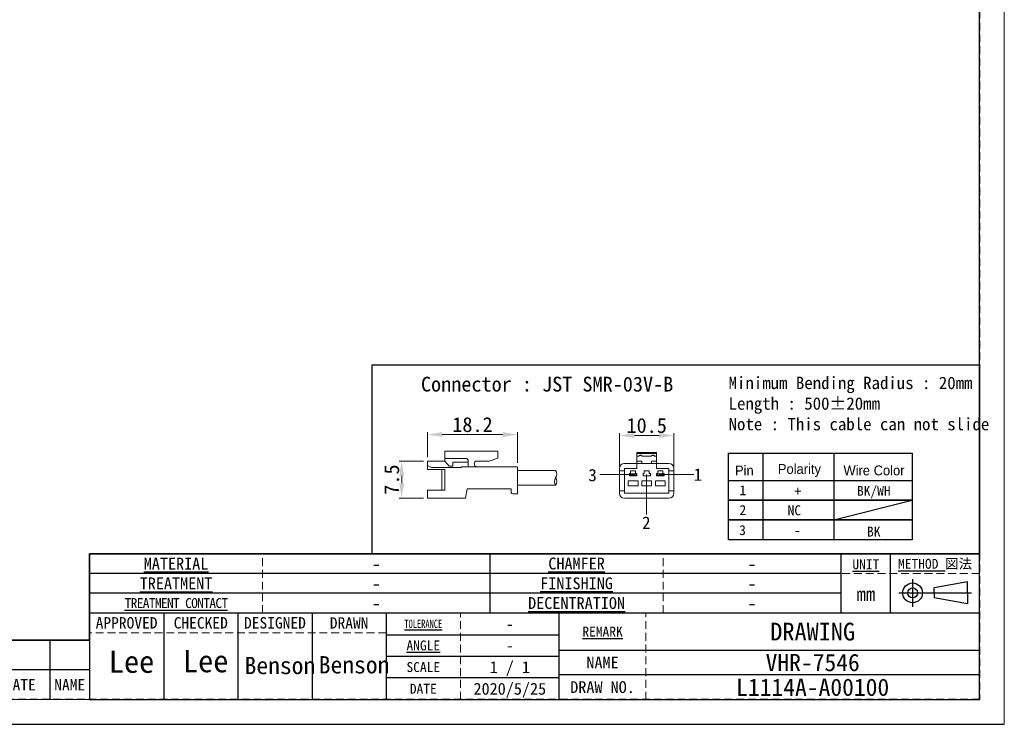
# Model space of a CAD drawing. Header units: millimetres. Extents: x -201 to 202, y 143 to 428.
# Tile 2 of 6: x 2 to 202, y 143 to 285. Entities that reach past the tile are written whole.
import ezdxf
from ezdxf.enums import TextEntityAlignment as Align

# ---------------------------------------------------------------- set-up
doc = ezdxf.new("R2010")
doc.units = ezdxf.units.MM
doc.header["$LTSCALE"] = 0.25
doc.linetypes.add('HIDDEN', pattern=[9.525, 6.35, -3.175])
doc.layers.get('0').update_dxf_attribs({"lineweight": 30})
for name, color, linetype, lineweight in [('CABLE', 7, 'Continuous', 20), ('DIMENSION', 6, 'Continuous', 9), ('TXT1', 5, 'Continuous', 15)]:
    doc.layers.add(name, color=color, linetype=linetype, lineweight=lineweight)
doc.layers.add('EMPTY LINE', color=252, linetype='Continuous', lineweight=0, plot=False)
doc.layers.add('FORM', color=7, linetype='Continuous')
doc.styles.add('(TNK)aSS', font='txt', dxfattribs={"width": 0.75, "oblique": 15, "height": 3.5})
doc.styles.get("Standard").update_dxf_attribs({"font": 'arial.ttf'})
doc.styles.add('takachi1', font='msgothic.ttc', dxfattribs={"height": 2.5})
doc.styles.add('VS Standard', font='msgothic.ttc', dxfattribs={"height": 3})
doc.styles.add('VS Standard(小)', font='msgothic.ttc', dxfattribs={"height": 2.4})
doc.dimstyles.new('TMIZO', dxfattribs={"dimscale": 0, "dimtxt": 3.5, "dimasz": 3, "dimexe": 0.5, "dimexo": 0.8, "dimgap": 0.5, "dimtad": 3, "dimtoh": 1, "dimdec": 1, "dimrnd": 0.005, "dimdsep": 46, "dimtxsty": '(TNK)aSS', "dimcen": 0, "dimclrd": 5, "dimclre": 5, "dimclrt": 5, "dimaunit": 1, "dimadec": 0, "dimazin": 2, "dimtfac": 1, "dimtdec": 1, "dimtmove": 0, "dimatfit": 3, "dimfxl": 1, "dimtzin": 0, "dimlwd": -1, "dimlwe": -1, "dimarcsym": 0})

# ---------------------------------------------------------------- blocks, each defined once
blk = doc.blocks.new('表題欄金物用_ver2.0.0')
at = {"layer": 'FORM', "color": 0}
for p, q in [((-11, 40.5), (-191, 40.5)), ((-191, 40.5), (-191, 28.5)), ((-110, 28.49), (-110, 40.5)), ((-39, 28.49), (-39, 40.49)), ((-29, 28.49), (-29, 40.49)), ((-11, 28.5), (-11, 40.5)), ((-39, 36.5), (-191, 36.5)), ((-24.54, 35.38), (-24.54, 29.78)), ((-13.42, 34.8), (-20.21, 33.59)), ((-13.42, 32.58), (-13.42, 34.8)), ((-39, 32.5), (-191, 32.5)), ((-27.34, 32.58), (-12.62, 32.58)), ((-20.21, 32.58), (-20.21, 33.59)), ((-20.21, 32.58), (-20.21, 31.57)), ((-13.42, 32.58), (-13.42, 30.35)), ((-13.42, 30.35), (-20.21, 31.57)), ((-11, 28.5), (-191, 28.5)), ((-191, 28.5), (-191, 11)), ((-176, 28.5), (-176, 11)), ((-161, 28.5), (-161, 11)), ((-146, 28.5), (-146, 11)), ((-131, 28.5), (-131, 11)), ((-96, 11), (-96, 28.5)), ((-11, 11), (-11, 28.5)), ((-131, 24.12), (-96, 24.12)), ((-199, 23), (-211, 23)), ((-199, 23), (-199, 17)), ((-191, 23), (-199, 23)), ((-96, 21), (-11, 21)), ((-131, 19.75), (-96, 19.75)), ((-199, 17), (-211, 17)), ((-199, 17), (-199, 11)), ((-191, 17), (-199, 17)), ((-11, 16), (-96, 16)), ((-96, 15.38), (-131, 15.38)), ((-191, 11), (-11, 11))]:
    blk.add_line(p, q, dxfattribs=at)
at = {"layer": 'FORM', "color": 0, "linetype": 'HIDDEN', "lineweight": 9}
for p, q in [((-156, 28.49), (-156, 40.49)), ((-75, 28.49), (-75, 40.49)), ((-11, 36.5), (-39, 36.5)), ((-116, 11), (-116, 28.5)), ((-78.5, 11), (-78.5, 28.5)), ((-131, 24.5), (-191, 24.5))]:
    blk.add_line(p, q, dxfattribs=at)
at = {"layer": 'FORM', "color": 0, "lineweight": 15}
blk.add_line((-191, 11), (-286, 11), dxfattribs=at)
at = {"layer": 'FORM', "color": 0}
for radius in [2, 1]:
    blk.add_circle((-24.54, 32.58), radius, dxfattribs=at)
at = {"layer": 'FORM', "color": 0, "attachment_point": 5}
for s, insert, char_height, width, style in [('{\\LMATERIAL}', (-173.5, 38.5), 2.4, 36.5, 'VS Standard(小)'), ('{\\LCHAMFER}   ', (-92.5, 38.5), 2.4, 35, 'VS Standard(小)'), ('{\\LUNIT}', (-34, 38.35), 2, 20, 'VS Standard'), ('{\\LMETHOD} 図法', (-20, 38.35), 2, 20, 'VS Standard'), ('{\\LTREATMENT}', (-173.5, 34.5), 2.4, 36.5, 'VS Standard(小)'), ('{\\LFINISHING}', (-92.5, 34.5), 2.4, 35, 'VS Standard(小)'), ('mm', (-34, 32.35), 2.8, 20, 'VS Standard'), ('{\\T0.9;\\LTREATMENT CONTACT}', (-173.5, 30.5), 2, 36.5, 'VS Standard(小)'), ('{\\LDECENTRATION} ', (-92.5, 30.5), 2.4, 35, 'VS Standard(小)'), ('{\\fＭＳ ゴシック|b0|i0|c128|p49;APPROVED}', (-183.5, 26.5), 2.3, 15, 'VS Standard'), ('{\\fＭＳ ゴシック|b0|i0|c128|p49;CHECKED}', (-168.5, 26.5), 2.3, 15, 'VS Standard'), ('{\\fＭＳ ゴシック|b0|i0|c128|p49;DESIGNED}', (-153.5, 26.5), 2.3, 15, 'VS Standard'), ('{\\fＭＳ ゴシック|b0|i0|c128|p49;DRAWN}', (-138.5, 26.5), 2.3, 15, 'VS Standard'), ('{\\W0.7;\\LTOLERANCE\\l }', (-123.5, 26.31), 1.7, 20, 'VS Standard(小)'), ('{\\LANGLE}', (-123.5, 21.94), 2, 14.9784, 'VS Standard(小)'), ('SCALE', (-123.5, 17.56), 2, 15, 'VS Standard(小)'), ('{\\fＭＳ ゴシック|b0|i0|c128|p49;NAME}', (-87.25, 18.5), 2.4, 15, 'VS Standard(小)'), ('{\\fＭＳ ゴシック|b0|i0|c128|p49;DRAW NO.}', (-87.25, 13.5), 2.4, 15, 'VS Standard(小)'), ('{\\fMS Gothic|b0|i0|c128|p49;DATE}', (-204.99, 14), 2.3, 12, 'VS Standard'), ('NAME', (-195, 14), 2.3, 8, 'VS Standard'), ('{\\fＭＳ ゴシック|b0|i0|c128|p49;DATE}', (-123.5, 13.19), 2, 15, 'VS Standard(小)')]:
    blk.add_mtext(s, dxfattribs=dict(at, insert=insert, char_height=char_height, width=width, style=style))
at = {"layer": 'FORM', "color": 0, "insert": (-87.25, 24.75), "char_height": 2, "width": 16, "attachment_point": 5, "line_spacing_factor": 0.8, "style": 'VS Standard'}
blk.add_mtext('\\pxsm0.9;{\\LREMARK}   ', dxfattribs=at)
at = {"layer": 'FORM', "color": 0}
for tag, height, style, p in [('材料', 2.8, 'VS Standard', (-133, 38.5)), ('一般面取', 2.8, 'VS Standard', (-57, 38.5)), ('処理', 2.8, 'VS Standard', (-133, 34.5)), ('仕上', 2.8, 'VS Standard', (-57, 34.5)), ('処理接点', 2.8, 'VS Standard', (-133, 30.5)), ('偏芯', 2.8, 'VS Standard', (-57, 30.5)), ('一般公差', 2.4, 'VS Standard(小)', (-106, 26.31)), ('適用（機種名）', 3.6, 'VS Standard', (-44.75, 24.75)), ('角度', 2.4, 'VS Standard(小)', (-106, 21.94)), ('NAME', 3.5, 'VS Standard', (-44.75, 18.5)), ('SCALE', 2.4, 'VS Standard(小)', (-106, 17.56)), ('DATE', 2.4, 'VS Standard(小)', (-106, 13.19)), ('DRAW_NO.', 3.5, 'VS Standard', (-44.75, 13.5))]:
    blk.add_attdef(tag, text='', height=height, dxfattribs=dict(at, style=style)).set_placement(p, align=Align.MIDDLE_CENTER)
at = {"layer": 'FORM', "color": 0, "style": 'VS Standard'}
for tag, p in [('APPROVED', (-182.5, 15.06)), ('CHECKED', (-167.5, 15.18)), ('DESIGNED', (-152.5, 15.09)), ('DRAWN', (-137.5, 15.23))]:
    blk.add_attdef(tag, text='', height=4.5, dxfattribs=at).set_placement(p, align=Align.BOTTOM_CENTER)
blk = doc.blocks.new('*D90')
at = {"layer": 'Defpoints', "color": 0}
for p in [(134.68, 201.16), (123.68, 193.99), (134.68, 193.99)]:
    blk.add_point(p, dxfattribs=at)
at = {"layer": 'DIMENSION', "color": 0}
for p, q in [((123.68, 194.79), (123.68, 201.66)), ((126.68, 201.16), (131.68, 201.16)), ((134.68, 194.79), (134.68, 201.66))]:
    blk.add_line(p, q, dxfattribs=at)
for points in [[(126.68, 201.66), (126.68, 200.66), (123.68, 201.16)], [(131.68, 200.66), (131.68, 201.66), (134.68, 201.16)]]:
    blk.add_solid(points, dxfattribs=at)
at = {"layer": 'DIMENSION', "color": 0, "insert": (129.18, 203.16), "char_height": 3, "attachment_point": 5, "style": 'VS Standard'}
blk.add_mtext('10.5', dxfattribs=at)
blk = doc.blocks.new('*D91')
at = {"layer": 'Defpoints', "color": 0}
for p in [(84.85, 196), (79.63, 188.51), (84.87, 188.51)]:
    blk.add_point(p, dxfattribs=at)
at = {"layer": 'DIMENSION', "color": 0}
for p, q in [((84.05, 196), (79.13, 196)), ((79.63, 193), (79.63, 191.51)), ((84.07, 188.51), (79.13, 188.51))]:
    blk.add_line(p, q, dxfattribs=at)
for points in [[(80.13, 193), (79.13, 193), (79.63, 196)], [(79.13, 191.51), (80.13, 191.51), (79.63, 188.51)]]:
    blk.add_solid(points, dxfattribs=at)
at = {"layer": 'DIMENSION', "color": 0, "insert": (77.63, 192.25), "char_height": 3, "attachment_point": 5, "rotation": 90, "style": 'VS Standard'}
blk.add_mtext('7.5', dxfattribs=at)
blk = doc.blocks.new('*D92')
at = {"layer": 'Defpoints', "color": 0}
for p in [(103.06, 201.34), (84.85, 195.98), (103.06, 194.86)]:
    blk.add_point(p, dxfattribs=at)
at = {"layer": 'DIMENSION', "color": 0}
for p, q in [((84.85, 196.78), (84.85, 201.84)), ((87.85, 201.34), (100.06, 201.34)), ((103.06, 195.66), (103.06, 201.84))]:
    blk.add_line(p, q, dxfattribs=at)
for points in [[(87.85, 201.84), (87.85, 200.84), (84.85, 201.34)], [(100.06, 200.84), (100.06, 201.84), (103.06, 201.34)]]:
    blk.add_solid(points, dxfattribs=at)
at = {"layer": 'DIMENSION', "color": 0, "insert": (93.95, 203.34), "char_height": 3, "attachment_point": 5, "style": 'VS Standard'}
blk.add_mtext('18.2', dxfattribs=at)

msp = doc.modelspace()

# ---------------------------------------------------------------- linework, layer by layer
for p, q in [((145.744, 197.614), (182.836, 197.614)), ((145.744, 192.088), (145.744, 197.614)), ((152.681, 197.614), (152.681, 180.088)), ((167.033, 197.614), (167.033, 180.088)), ((182.836, 197.614), (182.836, 180.088)), ((167.033, 184.088), (182.836, 188.088))]:
    msp.add_line(p, q)
for points in [[(182.836, 188.088), (145.744, 188.088), (145.744, 192.088), (182.836, 192.088)], [(182.836, 184.088), (145.744, 184.088), (145.744, 188.088), (182.836, 188.088)], [(182.836, 180.088), (145.744, 180.088), (145.744, 184.088), (182.836, 184.088)]]:
    msp.add_lwpolyline(points)
at = {"layer": 'CABLE'}
for p, q in [((88.374, 197.979), (99.074, 197.979)), ((88.374, 195.979), (88.374, 197.979)), ((88.374, 197.979), (99.074, 197.979)), ((88.374, 195.979), (88.374, 197.979)), ((99.074, 196.583), (99.074, 197.979)), ((131.184, 197.738), (127.184, 197.738)), ((127.184, 197.738), (127.184, 197.509)), ((131.184, 197.509), (127.184, 197.509)), ((127.184, 197.509), (127.184, 196.988)), ((127.784, 197.188), (127.684, 197.088)), ((127.784, 197.197), (127.784, 197.188)), ((127.784, 197.197), (128.084, 197.197)), ((127.784, 197.188), (128.084, 197.188)), ((128.084, 197.197), (128.084, 197.188)), ((128.084, 197.188), (128.184, 197.088)), ((130.284, 197.188), (130.184, 197.088)), ((130.284, 197.197), (130.284, 197.188)), ((130.284, 197.197), (130.584, 197.197)), ((130.284, 197.188), (130.584, 197.188)), ((130.584, 197.197), (130.584, 197.188)), ((130.584, 197.188), (130.684, 197.088)), ((131.184, 197.738), (131.184, 197.509)), ((131.184, 197.509), (131.184, 196.988)), ((84.851, 194.292), (84.851, 195.979)), ((84.851, 195.979), (88.374, 195.979)), ((84.851, 194.292), (84.851, 195.979)), ((84.851, 195.979), (88.374, 195.979)), ((88.374, 196.508), (92.607, 196.508)), ((88.374, 196.508), (92.607, 196.508)), ((89.208, 194.926), (88.374, 195.979)), ((89.208, 194.926), (88.374, 195.979)), ((89.972, 194.926), (89.972, 195.798)), ((89.972, 195.798), (93.097, 195.798)), ((89.972, 194.926), (89.972, 195.798)), ((89.972, 195.798), (93.097, 195.798)), ((93.097, 194.851), (93.097, 196.005)), ((93.097, 194.851), (93.097, 196.005)), ((94.848, 195.979), (97.346, 195.979)), ((94.848, 195.979), (97.346, 195.979)), ((99.074, 196.583), (97.346, 195.979)), ((99.074, 196.583), (97.346, 195.979)), ((124.684, 195.488), (127.184, 195.488)), ((127.684, 196.988), (127.184, 196.988)), ((127.184, 196.988), (127.184, 195.988)), ((128.184, 195.988), (127.184, 195.988)), ((127.184, 195.988), (127.184, 195.488)), ((127.184, 195.488), (127.184, 194.488)), ((128.184, 195.488), (127.184, 195.488)), ((127.584, 196.988), (127.584, 196.997)), ((127.684, 197.088), (127.684, 196.988)), ((128.184, 197.088), (127.684, 197.088)), ((128.184, 197.088), (128.184, 196.988)), ((130.184, 196.988), (128.184, 196.988)), ((128.184, 195.988), (128.184, 195.488)), ((130.184, 195.488), (128.184, 195.488)), ((128.284, 196.997), (128.284, 196.988)), ((130.084, 196.988), (130.084, 196.997)), ((130.184, 197.088), (130.184, 196.988)), ((130.684, 197.088), (130.184, 197.088)), ((131.184, 195.988), (130.184, 195.988)), ((130.184, 195.988), (130.184, 195.488)), ((131.184, 195.488), (130.184, 195.488)), ((130.684, 197.088), (130.684, 196.988)), ((131.184, 196.988), (130.684, 196.988)), ((130.784, 196.997), (130.784, 196.988)), ((131.184, 196.988), (131.184, 195.988)), ((131.184, 195.988), (131.184, 195.488)), ((131.184, 194.488), (131.184, 195.488)), ((131.184, 195.488), (133.684, 195.488)), ((85.69, 194.701), (84.851, 195.093)), ((85.69, 194.701), (84.851, 195.093)), ((84.851, 194.292), (88.374, 194.292)), ((84.851, 194.292), (88.374, 194.292)), ((85.69, 194.701), (91.711, 194.701)), ((85.69, 194.701), (91.711, 194.701)), ((87.722, 190.1), (87.722, 194.292)), ((87.722, 190.1), (87.722, 194.292)), ((88.374, 190.1), (88.374, 194.292)), ((88.374, 190.1), (88.374, 194.292)), ((89.208, 194.926), (89.972, 194.926)), ((89.208, 194.926), (89.972, 194.926)), ((94.848, 194.851), (91.711, 194.851)), ((91.711, 194.701), (91.711, 194.851)), ((94.848, 194.851), (91.711, 194.851)), ((91.711, 194.701), (91.711, 194.851)), ((94.848, 194.851), (103.051, 194.851)), ((94.848, 194.851), (103.051, 194.851)), ((103.051, 189.351), (103.051, 194.851)), ((103.051, 189.351), (103.051, 194.851)), ((110.765, 194.101), (103.051, 194.101)), ((123.684, 194.488), (123.684, 193.988)), ((124.684, 193.988), (123.684, 193.988)), ((123.684, 193.988), (123.684, 189.988)), ((124.684, 194.488), (124.684, 193.988)), ((127.184, 194.488), (124.684, 194.488)), ((124.684, 193.988), (124.684, 189.988)), ((125.934, 193.488), (125.684, 193.488)), ((125.684, 193.488), (125.684, 192.988)), ((125.809, 193.038), (125.809, 193.438)), ((125.809, 193.438), (126.284, 193.438)), ((126.934, 193.988), (125.934, 193.988)), ((125.934, 193.988), (125.934, 193.488)), ((126.284, 193.438), (126.184, 193.338)), ((126.384, 193.338), (126.184, 193.338)), ((126.184, 193.138), (126.184, 193.338)), ((126.284, 193.438), (126.434, 193.438)), ((126.434, 193.414), (126.384, 193.338)), ((126.384, 193.338), (126.384, 193.138)), ((126.434, 193.438), (126.434, 193.414)), ((126.434, 193.438), (126.584, 193.438)), ((126.484, 193.338), (126.434, 193.414)), ((126.484, 193.138), (126.484, 193.338)), ((126.684, 193.338), (126.484, 193.338)), ((126.684, 193.338), (126.584, 193.438)), ((126.584, 193.438), (127.059, 193.438)), ((126.684, 193.338), (126.684, 193.138)), ((126.934, 193.488), (126.934, 193.988)), ((127.184, 193.488), (126.934, 193.488)), ((127.059, 193.438), (127.059, 193.038)), ((127.184, 192.988), (127.184, 193.488)), ((128.434, 193.488), (128.434, 192.988)), ((128.684, 193.488), (128.434, 193.488)), ((128.684, 193.988), (128.684, 193.488)), ((129.684, 193.988), (128.684, 193.988)), ((129.684, 193.488), (129.684, 193.988)), ((129.934, 193.488), (129.684, 193.488)), ((129.934, 192.988), (129.934, 193.488)), ((133.684, 194.488), (131.184, 194.488)), ((131.434, 193.488), (131.184, 193.488)), ((131.184, 193.488), (131.184, 192.988)), ((131.309, 193.038), (131.309, 193.438)), ((131.309, 193.438), (131.784, 193.438)), ((132.434, 193.988), (131.434, 193.988)), ((131.434, 193.988), (131.434, 193.488)), ((131.784, 193.438), (131.684, 193.338)), ((131.884, 193.338), (131.684, 193.338)), ((131.684, 193.138), (131.684, 193.338)), ((131.784, 193.438), (131.934, 193.438)), ((131.934, 193.414), (131.884, 193.338)), ((131.884, 193.338), (131.884, 193.138)), ((131.934, 193.438), (131.934, 193.414)), ((131.934, 193.438), (132.084, 193.438)), ((131.984, 193.338), (131.934, 193.414)), ((131.984, 193.138), (131.984, 193.338)), ((132.184, 193.338), (131.984, 193.338)), ((132.184, 193.338), (132.084, 193.438)), ((132.084, 193.438), (132.559, 193.438)), ((132.184, 193.338), (132.184, 193.138)), ((132.434, 193.488), (132.434, 193.988)), ((132.684, 193.488), (132.434, 193.488)), ((132.559, 193.438), (132.559, 193.038)), ((132.684, 192.988), (132.684, 193.488)), ((133.684, 193.988), (133.684, 194.488)), ((134.684, 193.988), (133.684, 193.988)), ((133.684, 189.988), (133.684, 193.988)), ((134.684, 194.488), (134.684, 193.988)), ((134.684, 189.988), (134.684, 193.988)), ((127.434, 191.988), (125.434, 191.988)), ((125.434, 191.988), (125.434, 190.988)), ((125.684, 192.988), (127.184, 192.988)), ((126.284, 193.038), (125.809, 193.038)), ((126.184, 193.138), (126.384, 193.138)), ((126.184, 193.138), (126.284, 193.038)), ((126.434, 193.038), (126.284, 193.038)), ((126.384, 193.138), (126.434, 193.062)), ((126.434, 193.062), (126.484, 193.138)), ((126.434, 193.062), (126.434, 193.038)), ((126.584, 193.038), (126.434, 193.038)), ((126.484, 193.138), (126.684, 193.138)), ((126.584, 193.038), (126.684, 193.138)), ((127.059, 193.038), (126.584, 193.038)), ((127.434, 190.988), (127.434, 191.988)), ((130.184, 191.988), (128.184, 191.988)), ((128.184, 191.988), (128.184, 190.988)), ((128.434, 192.988), (129.934, 192.988)), ((130.184, 190.988), (130.184, 191.988)), ((130.934, 191.988), (130.934, 190.988)), ((132.934, 191.988), (130.934, 191.988)), ((131.184, 192.988), (132.684, 192.988)), ((131.784, 193.038), (131.309, 193.038)), ((131.684, 193.138), (131.884, 193.138)), ((131.684, 193.138), (131.784, 193.038)), ((131.934, 193.038), (131.784, 193.038)), ((131.884, 193.138), (131.934, 193.062)), ((131.934, 193.062), (131.984, 193.138)), ((131.934, 193.062), (131.934, 193.038)), ((132.084, 193.038), (131.934, 193.038)), ((131.984, 193.138), (132.184, 193.138)), ((132.084, 193.038), (132.184, 193.138)), ((132.559, 193.038), (132.084, 193.038)), ((132.934, 190.988), (132.934, 191.988)), ((84.851, 188.479), (84.851, 190.1)), ((84.851, 190.1), (88.374, 190.1)), ((84.851, 188.479), (84.851, 190.1)), ((84.851, 190.1), (88.374, 190.1)), ((92.851, 190.351), (92.551, 188.479)), ((92.851, 190.351), (101.796, 190.351)), ((92.851, 190.351), (101.796, 190.351)), ((101.796, 189.651), (101.796, 190.351)), ((101.796, 189.651), (101.796, 190.351)), ((102.096, 189.351), (103.051, 189.351)), ((102.096, 189.351), (103.051, 189.351)), ((110.765, 191.101), (103.051, 191.101)), ((123.684, 189.988), (124.684, 189.988)), ((123.684, 189.988), (123.684, 189.488)), ((124.684, 189.988), (124.684, 189.488)), ((124.684, 189.488), (133.684, 189.488)), ((125.434, 190.988), (127.434, 190.988)), ((128.184, 190.988), (130.184, 190.988)), ((130.934, 190.988), (132.934, 190.988)), ((133.684, 189.988), (134.684, 189.988)), ((133.684, 189.488), (133.684, 189.988)), ((134.684, 189.988), (134.684, 189.488)), ((84.851, 188.479), (92.551, 188.479)), ((84.851, 188.479), (92.551, 188.479)), ((124.684, 188.488), (133.684, 188.488))]:
    msp.add_line(p, q, dxfattribs=at)
for centre, radius, start, end in [((127.784, 196.997), 0.2, 90, 180), ((128.084, 196.997), 0.2, 0, 90), ((130.284, 196.997), 0.2, 90, 180), ((130.584, 196.997), 0.2, 0, 90), ((92.594, 196.005), 0.504, 0, 91.53523), ((92.594, 196.005), 0.504, 0, 91.53523), ((94.848, 195.415), 0.564, 90, 270), ((94.848, 195.415), 0.564, 90, 270), ((124.684, 194.488), 1, 90, 180), ((127.589, 197.093), 0.0958, 267.40257, 357.14292), ((128.28, 197.093), 0.0958, 182.85716, 272.59748), ((130.089, 197.093), 0.0958, 267.40265, 357.14284), ((130.78, 197.093), 0.0958, 182.85727, 272.59723), ((133.684, 194.488), 1, 0, 90), ((109.565, 193.351), 1.415, 327.99462, 32.00538), ((111.965, 191.851), 1.415, 147.99462, 212.00538), ((109.565, 191.851), 1.415, 327.99462, 32.00538), ((102.096, 189.651), 0.3, 180, 270), ((102.096, 189.651), 0.3, 180, 270), ((124.684, 189.488), 1, 180, 270), ((133.684, 189.488), 1, 270, 0)]:
    msp.add_arc(centre, radius, start, end, dxfattribs=at)
at = {"layer": 'DIMENSION'}
for p, q in [((126.314, 193.238), (119.676, 193.238)), ((129.157, 193.271), (129.157, 185.155)), ((138.688, 193.238), (132.05, 193.238))]:
    msp.add_line(p, q, dxfattribs=at)
at = {"layer": 'EMPTY LINE'}
msp.add_line((201.5, 142.75), (201.5, 427.75), dxfattribs=at)
at = {"layer": 'FORM'}
msp.add_line((-201.5, 142.75), (201.5, 142.75), dxfattribs=at)
at = {"layer": 'FORM', "linetype": 'HIDDEN'}
msp.add_lwpolyline([(-196.5, 422.75), (196.5, 422.75), (196.5, 147.75), (-196.5, 147.75)], close=True, dxfattribs=at)
at = {"layer": 'FORM'}
for points in [[(-196.5, 422.75), (-196.5, 147.75), (-78.5, 147.75), (-78.5, 159.75), (16.5, 159.75), (16.5, 177.25), (196.5, 177.25), (196.5, 422.75), (-196.5, 422.75)], [(73.692, 215.458), (196.5, 215.458), (196.5, 177.25), (73.692, 177.25)]]:
    msp.add_lwpolyline(points, close=True, dxfattribs=at)

# ---------------------------------------------------------------- block references
ref = msp.add_blockref('表題欄金物用_ver2.0.0', (207.5, 136.75), dxfattribs=at)
ref.add_attrib('材料', '-', dxfattribs={"layer": 'EMPTY LINE', "color": 0, "height": 2.8, "style": 'VS Standard'}).set_placement((74.5, 175.25), align=Align.MIDDLE_CENTER)
ref.add_attrib('処理', '-', dxfattribs={"color": 0, "height": 2.8, "style": 'VS Standard'}).set_placement((74.5, 171.25), align=Align.MIDDLE_CENTER)
ref.add_attrib('処理接点', '-', dxfattribs={"color": 0, "height": 2.8, "style": 'VS Standard'}).set_placement((74.5, 167.25), align=Align.MIDDLE_CENTER)
ref.add_attrib('一般面取', '-', dxfattribs={"color": 0, "height": 2.8, "style": 'VS Standard'}).set_placement((150.5, 175.247), align=Align.MIDDLE_CENTER)
ref.add_attrib('仕上', '-', dxfattribs={"color": 0, "height": 2.8, "style": 'VS Standard'}).set_placement((150.5, 171.247), align=Align.MIDDLE_CENTER)
ref.add_attrib('偏芯', '-', dxfattribs={"color": 0, "height": 2.8, "style": 'VS Standard'}).set_placement((150.5, 167.247), align=Align.MIDDLE_CENTER)
ref.add_attrib('一般公差', '-', dxfattribs={"color": 0, "height": 2.4, "style": 'VS Standard(小)'}).set_placement((101.5, 163.062), align=Align.MIDDLE_CENTER)
ref.add_attrib('角度', '-', dxfattribs={"color": 0, "height": 2.4, "style": 'VS Standard(小)'}).set_placement((101.5, 158.688), align=Align.MIDDLE_CENTER)
ref.add_attrib('SCALE', '1 / 1', dxfattribs={"color": 0, "height": 2.4, "style": 'VS Standard(小)'}).set_placement((101.5, 154.312), align=Align.MIDDLE_CENTER)
ref.add_attrib('DATE', '2020/5/25', dxfattribs={"color": 0, "height": 2.4, "style": 'VS Standard(小)'}).set_placement((101.5, 149.938), align=Align.MIDDLE_CENTER)
ref.add_attrib('適用（機種名）', 'DRAWING', dxfattribs={"color": 0, "height": 3.6, "style": 'VS Standard'}).set_placement((162.75, 161.5), align=Align.MIDDLE_CENTER)
ref.add_attrib('NAME', 'VHR-7546', dxfattribs={"color": 0, "height": 3.5, "style": 'VS Standard'}).set_placement((162.75, 155.25), align=Align.MIDDLE_CENTER)
ref.add_attrib('DRAW_NO.', 'L1114A-A00100', dxfattribs={"color": 0, "height": 3.5, "style": 'VS Standard'}).set_placement((162.75, 150.25), align=Align.MIDDLE_CENTER)
ref.add_attrib('DESIGNED', 'Benson', dxfattribs={"color": 0, "height": 3.5, "style": 'VS Standard'}).set_placement((55, 151.841), align=Align.BOTTOM_CENTER)
ref.add_attrib('DRAWN', 'Benson', dxfattribs={"color": 0, "height": 3.5, "style": 'VS Standard'}).set_placement((70, 151.985), align=Align.BOTTOM_CENTER)
ref.add_attrib('CHECKED', 'Lee', dxfattribs={"color": 0, "height": 4.5, "style": 'VS Standard'}).set_placement((40, 151.927), align=Align.BOTTOM_CENTER)
ref.add_attrib('APPROVED', 'Lee', dxfattribs={"color": 0, "height": 4.5, "style": 'VS Standard'}).set_placement((25, 151.812), align=Align.BOTTOM_CENTER)

# ---------------------------------------------------------------- texts
at = {"layer": 'DIMENSION', "style": 'takachi1'}
for s, p in [('3', (117.382, 191.897)), ('1', (138.688, 192)), ('2', (128.251, 182.277))]:
    msp.add_text(s, height=2.5, dxfattribs=at).set_placement(p)
at = {"layer": 'TXT1', "style": 'takachi1'}
msp.add_text('NC', height=2, dxfattribs=at).set_placement((157.68, 185.029))
at = {"layer": 'TXT1', "attachment_point": 1, "style": 'VS Standard'}
for s, insert, char_height, width in [('Connector : JST SMR-03V-B', (83.53, 213.046), 3, 49.4293), ('Minimum Bending Radius : 20mm\\PLength : 500%%p20mm\\PNote : This cable can not slide', (145.744, 213.046), 2.5, 61.65687)]:
    msp.add_mtext(s, dxfattribs=dict(at, insert=insert, char_height=char_height, width=width))
at = {"layer": 'TXT1', "char_height": 2, "attachment_point": 5}
for s, insert, width in [('\\fMS PGothic|b0|i0|c128|p50;Pin', (148.924, 194.088), 8), ('\\fMS PGothic|b0|i0|c128|p50;Polarity', (160.066, 194.088), 28), ('\\fMS PGothic|b0|i0|c128|p50;Wire Color', (175.145, 194.088), 32), ('\\fＭＳ ゴシック|b0|i0;1', (148.627, 190.088), 8), ('\\fMS Gothic|b0|i0|c128|p49;+', (159.747, 189.891), 28), ('\\fMS Gothic|b0|i0|c128|p49;BK/WH', (175.102, 189.72), 32), ('\\fＭＳ ゴシック|b0|i0;2', (148.627, 186.088), 8), ('\\fＭＳ ゴシック|b0|i0;3\\P', (148.556, 182.003), 8), ('\\fMS Gothic|b0|i0|c128|p49;-', (159.658, 181.943), 28), ('\\fMS Gothic|b0|i0|c128|p49;BK', (175.102, 181.72), 32)]:
    msp.add_mtext(s, dxfattribs=dict(at, insert=insert, width=width))

# ---------------------------------------------------------------- dimensions: what is measured, and where the dimension line sits
at = {"layer": 'DIMENSION'}
dim = msp.add_linear_dim(base=(103.055, 201.337), p1=(84.853, 195.981), p2=(103.055, 194.856), dimstyle='TMIZO', override={"dimscale": 1, "dimtoh": 0, "dimtxsty": 'VS Standard', "dimclrd": 0, "dimclre": 0, "dimclrt": 0}, dxfattribs=at)
dim.commit()
dim.dimension.update_dxf_attribs({"geometry": '*D92', "text_midpoint": (93.954, 203.337)})
dim = msp.add_linear_dim(base=(134.684, 201.162), p1=(123.678, 193.99), p2=(134.684, 193.991), text='10.5', dimstyle='TMIZO', override={"dimscale": 1, "dimtoh": 0, "dimtxsty": 'VS Standard', "dimclrd": 0, "dimclre": 0, "dimclrt": 0}, dxfattribs=at)
dim.commit()
dim.dimension.update_dxf_attribs({"geometry": '*D90', "text_midpoint": (129.181, 203.162)})
dim = msp.add_linear_dim(base=(79.629, 188.508), p1=(84.848, 196.001), p2=(84.872, 188.508), angle=90, dimstyle='TMIZO', override={"dimscale": 1, "dimtoh": 0, "dimtxsty": 'VS Standard', "dimclrd": 0, "dimclre": 0, "dimclrt": 0}, dxfattribs=at)
dim.commit()
dim.dimension.update_dxf_attribs({"geometry": '*D91', "text_midpoint": (77.629, 192.255)})

doc.saveas('drawing.dxf')
